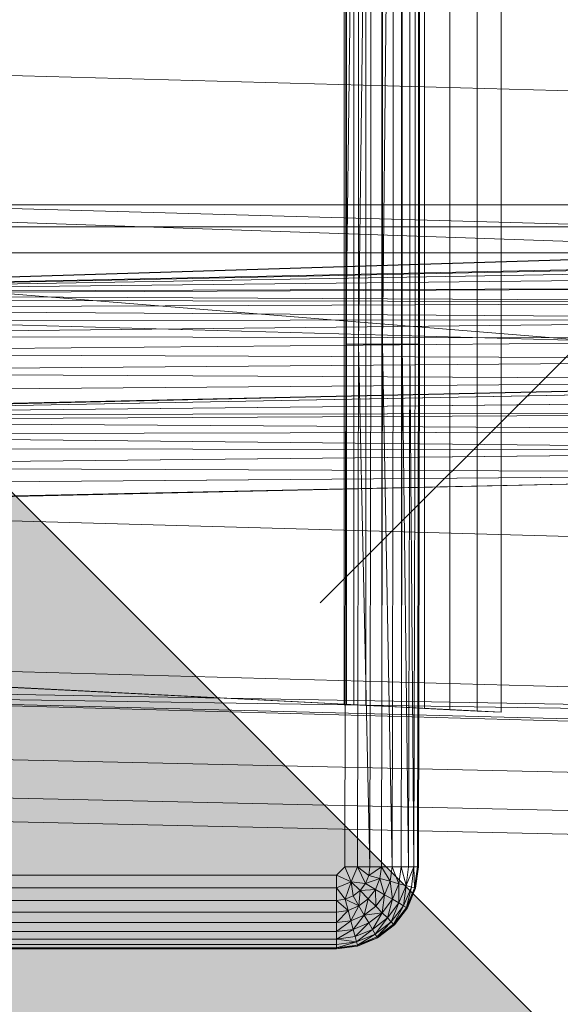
# Model space of a CAD drawing. Header units: metres. Extents: x 397.7 to 427.5, y 12.7 to 28.4.
# Tile 55 of 58: x 407.6463 to 407.7429, y 26.1014 to 26.2772. Entities that reach past the tile are written whole.
import ezdxf

# ---------------------------------------------------------------- set-up
doc = ezdxf.new("R2010")
doc.units = ezdxf.units.M
doc.layers.add('A-DETL-____-MBND', color=7, linetype='Continuous', lineweight=18)
doc.layers.add('A-DETL-GENF-OTLN', color=7, linetype='Continuous', lineweight=18)

# ---------------------------------------------------------------- blocks, each defined once
blk = doc.blocks.new('Family - Inodor P3-156643-06_ENLLUMENAT_P3')
at = {"layer": 'A-DETL-____-MBND', "color": 253, "true_color": 0xaaaaaa}
for p, q in [((0.16489, 0.38826), (0.16489, 0.01465)), ((0.16489, 0.38826), (0.16489, 0.01465)), ((0.17966, 0.04228), (0.17966, 0.3624)), ((0.15161, 0.36098), (0.15161, 0.0437)), ((0.15205, 0.361), (0.15205, 0.04368)), ((0.15334, 0.36106), (0.15334, 0.04361)), ((0.15546, 0.36117), (0.15546, 0.04351)), ((0.15833, 0.36132), (0.15833, 0.04336)), ((0.16188, 0.3615), (0.16187, 0.04318)), ((0.16598, 0.36171), (0.16598, 0.04297)), ((0.17052, 0.36194), (0.17052, 0.04274)), ((0.17536, 0.36218), (0.17536, 0.04249)), ((0.15191, 0.10805), (0.15191, 0.29485)), ((0.15191, 0.29485), (0.15191, 0.10805)), ((0.15419, 0.29485), (0.15191, 0.10805)), ((0.15191, 0.10805), (0.15191, 0.29485)), ((0.15191, 0.10805), (0.15419, 0.29485)), ((0.15419, 0.10805), (0.15419, 0.29485)), ((0.15641, 0.29485), (0.15419, 0.10805)), ((0.15419, 0.10805), (0.15419, 0.29485)), ((0.15419, 0.10805), (0.15419, 0.29485)), ((0.15419, 0.10805), (0.15641, 0.29485)), ((0.15641, 0.10805), (0.15641, 0.29485)), ((0.15641, 0.10805), (0.15641, 0.29485)), ((0.15641, 0.10805), (0.15641, 0.29485)), ((0.15849, 0.10805), (0.15849, 0.29485)), ((0.15849, 0.29485), (0.15849, 0.10805)), ((0.16037, 0.29485), (0.15849, 0.10805)), ((0.15849, 0.10805), (0.15849, 0.29485)), ((0.15849, 0.10805), (0.16037, 0.29485)), ((0.16037, 0.10805), (0.16037, 0.29485)), ((0.16037, 0.10805), (0.16037, 0.29485)), ((0.16037, 0.10805), (0.16037, 0.29485)), ((0.162, 0.10805), (0.162, 0.29485)), ((0.162, 0.29485), (0.162, 0.10805)), ((0.162, 0.10805), (0.162, 0.29485)), ((0.16332, 0.10805), (0.16332, 0.29485)), ((0.16332, 0.29485), (0.16332, 0.10805)), ((0.16332, 0.10805), (0.16332, 0.29485)), ((0.16429, 0.10805), (0.16429, 0.29485)), ((0.16429, 0.29485), (0.16429, 0.10805)), ((0.16429, 0.10805), (0.16429, 0.29485)), ((0.16489, 0.10805), (0.16489, 0.29485)), ((0.16489, 0.29485), (0.16489, 0.10805)), ((0.16489, 0.10805), (0.16489, 0.29485)), ((0.16509, 0.29485), (0.16509, 0.10805)), ((0.16509, 0.29485), (0.16509, 0.10805)), ((0.51095, 0.14444), (0.00127, 0.15852)), ((0.51095, 0.12067), (0.00127, 0.13475)), ((0.52327, 0.1334), (0.00127, 0.11723)), ((0.28176, 0.13288), (0.00186, 0.13288)), ((0.28176, 0.13288), (0.00186, 0.13288)), ((0.28176, 0.12326), (0.00186, 0.13288)), ((0.28176, 0.12326), (0.00186, 0.13288)), ((0.00186, 0.13288), (0.28176, 0.13288)), ((0.28176, 0.13288), (0.00186, 0.13288)), ((0.00187, 0.11726), (0.52327, 0.1334)), ((0.00187, 0.11726), (0.52327, 0.1334)), ((0.00187, 0.11726), (0.51154, 0.13288)), ((0.00187, 0.11726), (0.51154, 0.13288)), ((0.00186, 0.12899), (0.28176, 0.12899)), ((0.28176, 0.12899), (0.00186, 0.12899)), ((0.00186, 0.12431), (0.28176, 0.12431)), ((0.28176, 0.12431), (0.00186, 0.12431)), ((0.28175, 0.10165), (0.00186, 0.12431)), ((0.28175, 0.10165), (0.00186, 0.12431)), ((0.28176, 0.12326), (0.00187, 0.11726)), ((0.00187, 0.11726), (0.28176, 0.12326)), ((0.00187, 0.11726), (0.28176, 0.12326)), ((0.00187, 0.11726), (0.28176, 0.12326)), ((0.28176, 0.12295), (0.00187, 0.11726)), ((0.00187, 0.11726), (0.28176, 0.12295)), ((0.28176, 0.12197), (0.00187, 0.11726)), ((0.00187, 0.11726), (0.28176, 0.12197)), ((0.28176, 0.12037), (0.00187, 0.11726)), ((0.00187, 0.11726), (0.28176, 0.12037)), ((0.28176, 0.11819), (0.00187, 0.11726)), ((0.00187, 0.11694), (0.28176, 0.11819)), ((0.00187, 0.11726), (0.28176, 0.11819)), ((0.00187, 0.11694), (0.28176, 0.11819)), ((0.28176, 0.11552), (0.00187, 0.11694)), ((0.28176, 0.11552), (0.00187, 0.11694)), ((0.28176, 0.11552), (0.00187, 0.11596)), ((0.28176, 0.11552), (0.00187, 0.11596)), ((0.28176, 0.11552), (0.00187, 0.11436)), ((0.00187, 0.11436), (0.28176, 0.11552)), ((0.28176, 0.11242), (0.00187, 0.11436)), ((0.28176, 0.11242), (0.00187, 0.11436)), ((0.51095, 0.09991), (0.00127, 0.11399)), ((0.28176, 0.11242), (0.00187, 0.11219)), ((0.00187, 0.10951), (0.28176, 0.11242)), ((0.00187, 0.11219), (0.28176, 0.11242)), ((0.00187, 0.10951), (0.28176, 0.11242)), ((0.28176, 0.10898), (0.00187, 0.10951)), ((0.28176, 0.10898), (0.00187, 0.10951)), ((0.28176, 0.10898), (0.00187, 0.10641)), ((0.00187, 0.10641), (0.28176, 0.10898)), ((0.15171, 0.01465), (0.15191, 0.10805)), ((0.15191, 0.10805), (0.15171, 0.01465)), ((0.15191, 0.10805), (0.15171, 0.01465)), ((0.15419, 0.10805), (0.15191, 0.10805)), ((0.15419, 0.10805), (0.15191, 0.10805)), ((0.15419, 0.10805), (0.15399, 0.01465)), ((0.15419, 0.10805), (0.15399, 0.01465)), ((0.15399, 0.01465), (0.15419, 0.10805)), ((0.15641, 0.10805), (0.15419, 0.10805)), ((0.15641, 0.10805), (0.15419, 0.10805)), ((0.15621, 0.01465), (0.15419, 0.10805)), ((0.15621, 0.01465), (0.15419, 0.10805)), ((0.15641, 0.10805), (0.15621, 0.01465)), ((0.15641, 0.10805), (0.15621, 0.01465)), ((0.15641, 0.10805), (0.15621, 0.01465)), ((0.15641, 0.10805), (0.15849, 0.10805)), ((0.15849, 0.10805), (0.15641, 0.10805)), ((0.15849, 0.10805), (0.15829, 0.01465)), ((0.15849, 0.10805), (0.15829, 0.01465)), ((0.15829, 0.01465), (0.15849, 0.10805)), ((0.16037, 0.10805), (0.15849, 0.10805)), ((0.16037, 0.10805), (0.15849, 0.10805)), ((0.16017, 0.01465), (0.15849, 0.10805)), ((0.16017, 0.01465), (0.15849, 0.10805)), ((0.16037, 0.10805), (0.16017, 0.01465)), ((0.16037, 0.10805), (0.16017, 0.01465)), ((0.16037, 0.10805), (0.16017, 0.01465)), ((0.16037, 0.10805), (0.162, 0.10805)), ((0.162, 0.10805), (0.16037, 0.10805)), ((0.162, 0.10805), (0.1618, 0.01465)), ((0.162, 0.10805), (0.1618, 0.01465)), ((0.1618, 0.01465), (0.162, 0.10805)), ((0.16332, 0.10805), (0.162, 0.10805)), ((0.162, 0.10805), (0.16332, 0.10805)), ((0.16332, 0.10805), (0.162, 0.10805)), ((0.16312, 0.01465), (0.162, 0.10805)), ((0.16312, 0.01465), (0.162, 0.10805)), ((0.16332, 0.10805), (0.16312, 0.01465)), ((0.16332, 0.10805), (0.16312, 0.01465)), ((0.16312, 0.01465), (0.16332, 0.10805)), ((0.16429, 0.10805), (0.16332, 0.10805)), ((0.16332, 0.10805), (0.16429, 0.10805)), ((0.16429, 0.10805), (0.16332, 0.10805)), ((0.16409, 0.01465), (0.16332, 0.10805)), ((0.16409, 0.01465), (0.16332, 0.10805)), ((0.16429, 0.10805), (0.16409, 0.01465)), ((0.16429, 0.10805), (0.16409, 0.01465)), ((0.16429, 0.10805), (0.16409, 0.01465)), ((0.16489, 0.10805), (0.16429, 0.10805)), ((0.16429, 0.10805), (0.16489, 0.10805)), ((0.16489, 0.10805), (0.16429, 0.10805)), ((0.16489, 0.10805), (0.16469, 0.01465)), ((0.16489, 0.10805), (0.16469, 0.01465)), ((0.16469, 0.01465), (0.16489, 0.10805)), ((0.16509, 0.10805), (0.16489, 0.10805)), ((0.16509, 0.10805), (0.16489, 0.01465)), ((0.16489, 0.10805), (0.16509, 0.10805)), ((0.16509, 0.10805), (0.16489, 0.01465)), ((0.16509, 0.10805), (0.16489, 0.10805)), ((0.16489, 0.01465), (0.16489, 0.10805)), ((0.16489, 0.01465), (0.16489, 0.10805)), ((0.28176, 0.10533), (0.00187, 0.10641)), ((0.28176, 0.10533), (0.00187, 0.10641)), ((0.28176, 0.10533), (0.00187, 0.10298)), ((0.00187, 0.10298), (0.28176, 0.10533)), ((0.28176, 0.10156), (0.00187, 0.10298)), ((0.28176, 0.10156), (0.00187, 0.10298)), ((0.28176, 0.10156), (0.00127, 0.09542)), ((0.28176, 0.10156), (0.00187, 0.09932)), ((0.00187, 0.09555), (0.28176, 0.10156)), ((0.00187, 0.09932), (0.28176, 0.10156)), ((0.00187, 0.09555), (0.28176, 0.10156)), ((0.28175, 0.10165), (0.00192, 0.09531)), ((0.00192, 0.09531), (0.28175, 0.10165)), ((0.28181, 0.10065), (0.00192, 0.09531)), ((0.00192, 0.09531), (0.28181, 0.10065)), ((0.28181, 0.0982), (0.00192, 0.09531)), ((0.00192, 0.09531), (0.28181, 0.0982)), ((0.28181, 0.09576), (0.00192, 0.09531)), ((0.00192, 0.09431), (0.28181, 0.09576)), ((0.00192, 0.09531), (0.28181, 0.09576)), ((0.00192, 0.09431), (0.28181, 0.09576)), ((0.28181, 0.09248), (0.00192, 0.09431)), ((0.28181, 0.09248), (0.00192, 0.09431)), ((0.28181, 0.09248), (0.00192, 0.09185)), ((0.00192, 0.09185), (0.28181, 0.09248)), ((0.28181, 0.08906), (0.00192, 0.09185)), ((0.28181, 0.08906), (0.00192, 0.09185)), ((0.28181, 0.08906), (0.00192, 0.08942)), ((0.28181, 0.08906), (0.00192, 0.08942)), ((0.28181, 0.08906), (0.00192, 0.08614)), ((0.00192, 0.08614), (0.28181, 0.08906)), ((0.28181, 0.08497), (0.00127, 0.07882)), ((0.28181, 0.08497), (0.00192, 0.08614)), ((0.28181, 0.08497), (0.00192, 0.08614)), ((0.28181, 0.08497), (0.00192, 0.08272)), ((0.00192, 0.07896), (0.28181, 0.08497)), ((0.00192, 0.08272), (0.28181, 0.08497)), ((0.00192, 0.07896), (0.28181, 0.08497)), ((0.51095, 0.06488), (0.00127, 0.07896)), ((0.51095, 0.03799), (0.00127, 0.05207)), ((0.01521, 0.05064), (0.15161, 0.0437)), ((0.17966, 0.04228), (0.01521, 0.05064)), ((0.51095, 0.03799), (0.00127, 0.04712)), ((0.51095, 0.03799), (0.00127, 0.04594)), ((0.51095, 0.03305), (0.00127, 0.04594)), ((0.51095, 0.03186), (0.00127, 0.04594)), ((0.15161, 0.0437), (0.15205, 0.04368)), ((0.15205, 0.04368), (0.15334, 0.04361)), ((0.15334, 0.04361), (0.15546, 0.04351)), ((0.15546, 0.04351), (0.15833, 0.04336)), ((0.15833, 0.04336), (0.16187, 0.04318)), ((0.16187, 0.04318), (0.16598, 0.04297)), ((0.16598, 0.04297), (0.17052, 0.04274)), ((0.17052, 0.04274), (0.17536, 0.04249)), ((0.17536, 0.04249), (0.17966, 0.04228)), ((0.00056, 0.03582), (0.31998, 0.0287)), ((0.00056, 0.03582), (0.31998, 0.0287)), ((0.00022, 0.02899), (0.31971, 0.02187)), ((0.00022, 0.02899), (0.31971, 0.02187)), ((0, 0.02477), (0.31954, 0.01764)), ((0, 0.02477), (0.31954, 0.01764)), ((0.15171, 0.01465), (0.15024, 0.01318)), ((0.15171, 0.01465), (0.15024, 0.01318)), ((0.15024, 0.01318), (0.15171, 0.01465)), ((0.15399, 0.01465), (0.15171, 0.01465)), ((0.15289, 0.012), (0.15171, 0.01465)), ((0.15399, 0.01465), (0.15171, 0.01465)), ((0.15289, 0.012), (0.15171, 0.01465)), ((0.15399, 0.01465), (0.15289, 0.012)), ((0.15289, 0.012), (0.15399, 0.01465)), ((0.15621, 0.01465), (0.15399, 0.01465)), ((0.156, 0.01311), (0.15399, 0.01465)), ((0.15621, 0.01465), (0.15399, 0.01465)), ((0.156, 0.01311), (0.15399, 0.01465)), ((0.15399, 0.01465), (0.15621, 0.01465)), ((0.156, 0.01311), (0.15399, 0.01465)), ((0.15541, 0.01167), (0.15399, 0.01465)), ((0.15541, 0.01167), (0.15399, 0.01465)), ((0.15621, 0.01465), (0.156, 0.01311)), ((0.15829, 0.01465), (0.156, 0.01311)), ((0.156, 0.01311), (0.15621, 0.01465)), ((0.156, 0.01311), (0.15621, 0.01465)), ((0.156, 0.01311), (0.15829, 0.01465)), ((0.15829, 0.01465), (0.15621, 0.01465)), ((0.15829, 0.01465), (0.15621, 0.01465)), ((0.15829, 0.01465), (0.15621, 0.01465)), ((0.15829, 0.01465), (0.15801, 0.01257)), ((0.15801, 0.01257), (0.15829, 0.01465)), ((0.15801, 0.01257), (0.15829, 0.01465)), ((0.16017, 0.01465), (0.15829, 0.01465)), ((0.16017, 0.01465), (0.15829, 0.01465)), ((0.16017, 0.01465), (0.15829, 0.01465)), ((0.15983, 0.01208), (0.15829, 0.01465)), ((0.15983, 0.01208), (0.15829, 0.01465)), ((0.16017, 0.01465), (0.15983, 0.01208)), ((0.16017, 0.01465), (0.15983, 0.01208)), ((0.15983, 0.01208), (0.16017, 0.01465)), ((0.1618, 0.01465), (0.16017, 0.01465)), ((0.1618, 0.01465), (0.16017, 0.01465)), ((0.1618, 0.01465), (0.16017, 0.01465)), ((0.1614, 0.01166), (0.16017, 0.01465)), ((0.1614, 0.01166), (0.16017, 0.01465)), ((0.1618, 0.01465), (0.1614, 0.01166)), ((0.1618, 0.01465), (0.1614, 0.01166)), ((0.1614, 0.01166), (0.1618, 0.01465)), ((0.16312, 0.01465), (0.1618, 0.01465)), ((0.16312, 0.01465), (0.1618, 0.01465)), ((0.16312, 0.01465), (0.1618, 0.01465)), ((0.16268, 0.01132), (0.1618, 0.01465)), ((0.16268, 0.01132), (0.1618, 0.01465)), ((0.16312, 0.01465), (0.16268, 0.01132)), ((0.16312, 0.01465), (0.16268, 0.01132)), ((0.16409, 0.01465), (0.16268, 0.01132)), ((0.16268, 0.01132), (0.16312, 0.01465)), ((0.16268, 0.01132), (0.16409, 0.01465)), ((0.16409, 0.01465), (0.16312, 0.01465)), ((0.16409, 0.01465), (0.16312, 0.01465)), ((0.16409, 0.01465), (0.16312, 0.01465)), ((0.16409, 0.01465), (0.16362, 0.01106)), ((0.16362, 0.01106), (0.16409, 0.01465)), ((0.16362, 0.01106), (0.16409, 0.01465)), ((0.16469, 0.01465), (0.16409, 0.01465)), ((0.16469, 0.01465), (0.16409, 0.01465)), ((0.16469, 0.01465), (0.16409, 0.01465)), ((0.16419, 0.01091), (0.16409, 0.01465)), ((0.16419, 0.01091), (0.16409, 0.01465)), ((0.16469, 0.01465), (0.16419, 0.01091)), ((0.16469, 0.01465), (0.16419, 0.01091)), ((0.16419, 0.01091), (0.16469, 0.01465)), ((0.16489, 0.01465), (0.16439, 0.01086)), ((0.16489, 0.01465), (0.16439, 0.01086)), ((0.16489, 0.01465), (0.16439, 0.01086)), ((0.16489, 0.01465), (0.16439, 0.01086)), ((0.16439, 0.01086), (0.16469, 0.01465)), ((0.16439, 0.01086), (0.16469, 0.01465)), ((0.16489, 0.01465), (0.16469, 0.01465)), ((0.16489, 0.01465), (0.16469, 0.01465)), ((0.16489, 0.01465), (0.16469, 0.01465)), ((0.15024, 0.01318), (0.01521, 0.01318)), ((0.01521, 0.01318), (0.15024, 0.01318)), ((0.15024, 0.01318), (0.01521, 0.01318)), ((0.15289, 0.012), (0.15024, 0.01318)), ((0.15024, 0.0109), (0.15024, 0.01318)), ((0.15289, 0.012), (0.15024, 0.01318)), ((0.15024, 0.01318), (0.15024, 0.0109)), ((0.156, 0.01311), (0.15541, 0.01167)), ((0.156, 0.01311), (0.15541, 0.01167)), ((0.15541, 0.01167), (0.156, 0.01311)), ((0.15801, 0.01257), (0.15541, 0.01167)), ((0.15541, 0.01167), (0.15801, 0.01257)), ((0.15801, 0.01257), (0.156, 0.01311)), ((0.15801, 0.01257), (0.156, 0.01311)), ((0.15801, 0.01257), (0.156, 0.01311)), ((0.15801, 0.01257), (0.15721, 0.01062)), ((0.15721, 0.01062), (0.15801, 0.01257)), ((0.15721, 0.01062), (0.15801, 0.01257)), ((0.15983, 0.01208), (0.15801, 0.01257)), ((0.15983, 0.01208), (0.15801, 0.01257)), ((0.15983, 0.01208), (0.15801, 0.01257)), ((0.15884, 0.00968), (0.15801, 0.01257)), ((0.15884, 0.00968), (0.15801, 0.01257)), ((0.15024, 0.0109), (0.01521, 0.0109)), ((0.01521, 0.0109), (0.15024, 0.0109)), ((0.15024, 0.0109), (0.01521, 0.0109)), ((0.15289, 0.012), (0.15024, 0.0109)), ((0.15024, 0.0109), (0.15289, 0.012)), ((0.15178, 0.00888), (0.15024, 0.0109)), ((0.15024, 0.00868), (0.15024, 0.0109)), ((0.15178, 0.00888), (0.15024, 0.0109)), ((0.15178, 0.00888), (0.15024, 0.0109)), ((0.15024, 0.00868), (0.15024, 0.0109)), ((0.15024, 0.0109), (0.15024, 0.00868)), ((0.15178, 0.00888), (0.15289, 0.012)), ((0.15178, 0.00888), (0.15289, 0.012)), ((0.15541, 0.01167), (0.15289, 0.012)), ((0.15446, 0.01043), (0.15289, 0.012)), ((0.15322, 0.00948), (0.15289, 0.012)), ((0.15541, 0.01167), (0.15289, 0.012)), ((0.15541, 0.01167), (0.15289, 0.012)), ((0.15446, 0.01043), (0.15289, 0.012)), ((0.15446, 0.01043), (0.15289, 0.012)), ((0.15322, 0.00948), (0.15289, 0.012)), ((0.15322, 0.00948), (0.15289, 0.012)), ((0.15541, 0.01167), (0.15446, 0.01043)), ((0.15541, 0.01167), (0.15446, 0.01043)), ((0.15446, 0.01043), (0.15541, 0.01167)), ((0.15721, 0.01062), (0.15446, 0.01043)), ((0.15446, 0.01043), (0.15721, 0.01062)), ((0.15721, 0.01062), (0.15541, 0.01167)), ((0.15721, 0.01062), (0.15541, 0.01167)), ((0.15721, 0.01062), (0.15541, 0.01167)), ((0.15721, 0.01062), (0.15593, 0.00896)), ((0.15593, 0.00896), (0.15721, 0.01062)), ((0.15593, 0.00896), (0.15721, 0.01062)), ((0.15884, 0.00968), (0.15721, 0.01062)), ((0.15884, 0.00968), (0.15721, 0.01062)), ((0.15884, 0.00968), (0.15721, 0.01062)), ((0.15726, 0.00763), (0.15721, 0.01062)), ((0.15726, 0.00763), (0.15721, 0.01062)), ((0.15983, 0.01208), (0.15884, 0.00968)), ((0.15983, 0.01208), (0.15884, 0.00968)), ((0.15884, 0.00968), (0.15983, 0.01208)), ((0.1614, 0.01166), (0.15983, 0.01208)), ((0.1614, 0.01166), (0.15983, 0.01208)), ((0.1614, 0.01166), (0.15983, 0.01208)), ((0.16025, 0.00887), (0.15983, 0.01208)), ((0.16025, 0.00887), (0.15983, 0.01208)), ((0.1614, 0.01166), (0.16025, 0.00887)), ((0.1614, 0.01166), (0.16025, 0.00887)), ((0.16025, 0.00887), (0.1614, 0.01166)), ((0.16139, 0.00821), (0.1614, 0.01166)), ((0.16139, 0.00821), (0.1614, 0.01166)), ((0.16268, 0.01132), (0.16139, 0.00821)), ((0.16268, 0.01132), (0.16139, 0.00821)), ((0.16139, 0.00821), (0.16268, 0.01132)), ((0.16268, 0.01132), (0.1614, 0.01166)), ((0.16268, 0.01132), (0.1614, 0.01166)), ((0.16268, 0.01132), (0.1614, 0.01166)), ((0.16223, 0.00772), (0.16268, 0.01132)), ((0.16223, 0.00772), (0.16268, 0.01132)), ((0.16362, 0.01106), (0.16223, 0.00772)), ((0.16362, 0.01106), (0.16223, 0.00772)), ((0.16223, 0.00772), (0.16362, 0.01106)), ((0.16362, 0.01106), (0.16268, 0.01132)), ((0.16362, 0.01106), (0.16268, 0.01132)), ((0.16362, 0.01106), (0.16268, 0.01132)), ((0.16275, 0.00743), (0.16362, 0.01106)), ((0.16275, 0.00743), (0.16362, 0.01106)), ((0.16419, 0.01091), (0.16275, 0.00743)), ((0.16419, 0.01091), (0.16275, 0.00743)), ((0.16275, 0.00743), (0.16419, 0.01091)), ((0.16292, 0.00733), (0.16419, 0.01091)), ((0.16292, 0.00733), (0.16419, 0.01091)), ((0.16439, 0.01086), (0.16292, 0.00733)), ((0.16439, 0.01086), (0.16292, 0.00733)), ((0.16439, 0.01086), (0.16292, 0.00733)), ((0.16439, 0.01086), (0.16292, 0.00733)), ((0.16419, 0.01091), (0.16362, 0.01106)), ((0.16419, 0.01091), (0.16362, 0.01106)), ((0.16419, 0.01091), (0.16362, 0.01106)), ((0.16439, 0.01086), (0.16419, 0.01091)), ((0.16439, 0.01086), (0.16419, 0.01091)), ((0.16439, 0.01086), (0.16419, 0.01091)), ((0.15178, 0.00888), (0.15024, 0.00868)), ((0.15178, 0.00888), (0.15024, 0.00868)), ((0.15024, 0.00868), (0.15178, 0.00888)), ((0.15322, 0.00948), (0.15178, 0.00888)), ((0.15322, 0.00948), (0.15178, 0.00888)), ((0.15178, 0.00888), (0.15322, 0.00948)), ((0.15178, 0.00888), (0.15232, 0.00687)), ((0.15426, 0.00768), (0.15178, 0.00888)), ((0.15232, 0.00687), (0.15178, 0.00888)), ((0.15426, 0.00768), (0.15178, 0.00888)), ((0.15232, 0.00687), (0.15178, 0.00888)), ((0.15446, 0.01043), (0.15322, 0.00948)), ((0.15446, 0.01043), (0.15322, 0.00948)), ((0.15322, 0.00948), (0.15446, 0.01043)), ((0.15426, 0.00768), (0.15322, 0.00948)), ((0.15426, 0.00768), (0.15322, 0.00948)), ((0.15426, 0.00768), (0.15322, 0.00948)), ((0.15426, 0.00768), (0.15446, 0.01043)), ((0.15426, 0.00768), (0.15446, 0.01043)), ((0.15593, 0.00896), (0.15426, 0.00768)), ((0.15593, 0.00896), (0.15426, 0.00768)), ((0.15426, 0.00768), (0.15593, 0.00896)), ((0.15593, 0.00896), (0.15446, 0.01043)), ((0.15593, 0.00896), (0.15446, 0.01043)), ((0.15593, 0.00896), (0.15446, 0.01043)), ((0.1552, 0.00605), (0.15593, 0.00896)), ((0.1552, 0.00605), (0.15593, 0.00896)), ((0.15726, 0.00763), (0.15593, 0.00896)), ((0.15726, 0.00763), (0.15593, 0.00896)), ((0.15726, 0.00763), (0.15593, 0.00896)), ((0.15884, 0.00968), (0.15726, 0.00763)), ((0.15884, 0.00968), (0.15726, 0.00763)), ((0.15726, 0.00763), (0.15884, 0.00968)), ((0.15841, 0.00648), (0.15884, 0.00968)), ((0.15841, 0.00648), (0.15884, 0.00968)), ((0.16025, 0.00887), (0.15841, 0.00648)), ((0.16025, 0.00887), (0.15841, 0.00648)), ((0.15841, 0.00648), (0.16025, 0.00887)), ((0.16025, 0.00887), (0.15884, 0.00968)), ((0.16025, 0.00887), (0.15884, 0.00968)), ((0.16025, 0.00887), (0.15884, 0.00968)), ((0.15935, 0.00554), (0.16025, 0.00887)), ((0.15935, 0.00554), (0.16025, 0.00887)), ((0.16139, 0.00821), (0.16025, 0.00887)), ((0.16139, 0.00821), (0.16025, 0.00887)), ((0.16139, 0.00821), (0.16025, 0.00887)), ((0.15024, 0.00868), (0.01521, 0.00868)), ((0.01521, 0.00868), (0.15024, 0.00868)), ((0.15024, 0.00868), (0.01521, 0.00868)), ((0.15024, 0.0066), (0.15024, 0.00868)), ((0.15232, 0.00687), (0.15024, 0.00868)), ((0.15024, 0.00868), (0.15024, 0.0066)), ((0.15232, 0.00687), (0.15024, 0.00868)), ((0.15024, 0.0066), (0.15024, 0.00868)), ((0.15426, 0.00768), (0.15232, 0.00687)), ((0.15426, 0.00768), (0.15232, 0.00687)), ((0.15232, 0.00687), (0.15426, 0.00768)), ((0.15281, 0.00505), (0.15426, 0.00768)), ((0.15281, 0.00505), (0.15426, 0.00768)), ((0.1552, 0.00605), (0.15426, 0.00768)), ((0.1552, 0.00605), (0.15426, 0.00768)), ((0.1552, 0.00605), (0.15426, 0.00768)), ((0.15726, 0.00763), (0.1552, 0.00605)), ((0.15726, 0.00763), (0.1552, 0.00605)), ((0.1552, 0.00605), (0.15726, 0.00763)), ((0.15841, 0.00648), (0.15726, 0.00763)), ((0.15841, 0.00648), (0.15726, 0.00763)), ((0.15841, 0.00648), (0.15726, 0.00763)), ((0.16139, 0.00821), (0.15935, 0.00554)), ((0.16139, 0.00821), (0.15935, 0.00554)), ((0.15935, 0.00554), (0.16139, 0.00821)), ((0.16003, 0.00485), (0.16139, 0.00821)), ((0.16003, 0.00485), (0.16139, 0.00821)), ((0.16223, 0.00772), (0.16003, 0.00485)), ((0.16223, 0.00772), (0.16003, 0.00485)), ((0.16003, 0.00485), (0.16223, 0.00772)), ((0.16045, 0.00443), (0.16223, 0.00772)), ((0.16045, 0.00443), (0.16223, 0.00772)), ((0.16275, 0.00743), (0.16045, 0.00443)), ((0.16275, 0.00743), (0.16045, 0.00443)), ((0.16045, 0.00443), (0.16275, 0.00743)), ((0.1606, 0.00429), (0.16275, 0.00743)), ((0.1606, 0.00429), (0.16275, 0.00743)), ((0.16292, 0.00733), (0.1606, 0.00429)), ((0.16292, 0.00733), (0.1606, 0.00429)), ((0.16292, 0.00733), (0.1606, 0.00429)), ((0.16292, 0.00733), (0.1606, 0.00429)), ((0.16223, 0.00772), (0.16139, 0.00821)), ((0.16223, 0.00772), (0.16139, 0.00821)), ((0.16223, 0.00772), (0.16139, 0.00821)), ((0.16275, 0.00743), (0.16223, 0.00772)), ((0.16275, 0.00743), (0.16223, 0.00772)), ((0.16275, 0.00743), (0.16223, 0.00772)), ((0.16292, 0.00733), (0.16275, 0.00743)), ((0.16292, 0.00733), (0.16275, 0.00743)), ((0.16292, 0.00733), (0.16275, 0.00743)), ((0.15024, 0.0066), (0.01521, 0.0066)), ((0.01521, 0.0066), (0.15024, 0.0066)), ((0.15024, 0.0066), (0.01521, 0.0066)), ((0.15232, 0.00687), (0.15024, 0.0066)), ((0.15232, 0.00687), (0.15024, 0.0066)), ((0.15024, 0.00472), (0.15232, 0.00687)), ((0.15024, 0.0066), (0.15232, 0.00687)), ((0.15024, 0.00472), (0.15232, 0.00687)), ((0.15024, 0.00472), (0.15024, 0.0066)), ((0.15024, 0.00472), (0.15024, 0.0066)), ((0.15024, 0.0066), (0.15024, 0.00472)), ((0.15281, 0.00505), (0.15232, 0.00687)), ((0.15281, 0.00505), (0.15232, 0.00687)), ((0.15281, 0.00505), (0.15232, 0.00687)), ((0.1552, 0.00605), (0.15281, 0.00505)), ((0.1552, 0.00605), (0.15281, 0.00505)), ((0.15281, 0.00505), (0.1552, 0.00605)), ((0.15323, 0.00348), (0.1552, 0.00605)), ((0.15323, 0.00348), (0.1552, 0.00605)), ((0.15841, 0.00648), (0.1552, 0.00605)), ((0.1552, 0.00605), (0.15841, 0.00648)), ((0.15602, 0.00464), (0.1552, 0.00605)), ((0.15602, 0.00464), (0.1552, 0.00605)), ((0.15602, 0.00464), (0.1552, 0.00605)), ((0.15841, 0.00648), (0.15602, 0.00464)), ((0.15602, 0.00464), (0.15841, 0.00648)), ((0.15602, 0.00464), (0.15841, 0.00648)), ((0.15668, 0.0035), (0.15841, 0.00648)), ((0.15668, 0.0035), (0.15841, 0.00648)), ((0.15935, 0.00554), (0.15668, 0.0035)), ((0.15935, 0.00554), (0.15668, 0.0035)), ((0.15668, 0.0035), (0.15935, 0.00554)), ((0.15716, 0.00265), (0.15935, 0.00554)), ((0.15716, 0.00265), (0.15935, 0.00554)), ((0.15935, 0.00554), (0.15841, 0.00648)), ((0.15935, 0.00554), (0.15841, 0.00648)), ((0.15935, 0.00554), (0.15841, 0.00648)), ((0.16003, 0.00485), (0.15935, 0.00554)), ((0.16003, 0.00485), (0.15935, 0.00554)), ((0.16003, 0.00485), (0.15935, 0.00554)), ((0.15024, 0.00472), (0.01521, 0.00472)), ((0.01521, 0.00472), (0.15024, 0.00472)), ((0.15024, 0.00472), (0.01521, 0.00472)), ((0.15281, 0.00505), (0.15024, 0.00472)), ((0.15281, 0.00505), (0.15024, 0.00472)), ((0.15024, 0.00309), (0.15281, 0.00505)), ((0.15024, 0.00472), (0.15281, 0.00505)), ((0.15024, 0.00309), (0.15281, 0.00505)), ((0.15024, 0.00309), (0.15024, 0.00472)), ((0.15024, 0.00309), (0.15024, 0.00472)), ((0.15024, 0.00472), (0.15024, 0.00309)), ((0.15323, 0.00348), (0.15281, 0.00505)), ((0.15323, 0.00348), (0.15281, 0.00505)), ((0.15323, 0.00348), (0.15281, 0.00505)), ((0.15602, 0.00464), (0.15323, 0.00348)), ((0.15602, 0.00464), (0.15323, 0.00348)), ((0.15323, 0.00348), (0.15602, 0.00464)), ((0.15357, 0.00221), (0.15602, 0.00464)), ((0.15357, 0.00221), (0.15602, 0.00464)), ((0.15668, 0.0035), (0.15602, 0.00464)), ((0.15668, 0.0035), (0.15602, 0.00464)), ((0.15668, 0.0035), (0.15602, 0.00464)), ((0.16003, 0.00485), (0.15716, 0.00265)), ((0.16003, 0.00485), (0.15716, 0.00265)), ((0.15716, 0.00265), (0.16003, 0.00485)), ((0.15746, 0.00214), (0.16003, 0.00485)), ((0.15746, 0.00214), (0.16003, 0.00485)), ((0.16045, 0.00443), (0.15746, 0.00214)), ((0.16045, 0.00443), (0.15746, 0.00214)), ((0.15746, 0.00214), (0.16045, 0.00443)), ((0.1606, 0.00429), (0.15746, 0.00214)), ((0.15746, 0.00214), (0.1606, 0.00429)), ((0.1606, 0.00429), (0.15756, 0.00196)), ((0.1606, 0.00429), (0.15756, 0.00196)), ((0.1606, 0.00429), (0.15756, 0.00196)), ((0.15756, 0.00196), (0.1606, 0.00429)), ((0.16045, 0.00443), (0.16003, 0.00485)), ((0.16045, 0.00443), (0.16003, 0.00485)), ((0.16045, 0.00443), (0.16003, 0.00485)), ((0.1606, 0.00429), (0.16045, 0.00443)), ((0.1606, 0.00429), (0.16045, 0.00443)), ((0.1606, 0.00429), (0.16045, 0.00443)), ((0.15024, 0.00309), (0.01521, 0.00309)), ((0.01521, 0.00309), (0.15024, 0.00309)), ((0.15024, 0.00309), (0.01521, 0.00309)), ((0.15024, 0.00177), (0.01521, 0.00177)), ((0.01521, 0.00177), (0.15024, 0.00177)), ((0.15024, 0.00177), (0.01521, 0.00177)), ((0.15323, 0.00348), (0.15024, 0.00309)), ((0.15323, 0.00348), (0.15024, 0.00309)), ((0.15024, 0.00177), (0.15323, 0.00348)), ((0.15024, 0.00309), (0.15323, 0.00348)), ((0.15024, 0.00177), (0.15323, 0.00348)), ((0.15024, 0.00177), (0.15024, 0.00309)), ((0.15024, 0.00177), (0.15024, 0.00309)), ((0.15024, 0.00309), (0.15024, 0.00177)), ((0.15357, 0.00221), (0.15024, 0.00177)), ((0.15357, 0.00221), (0.15024, 0.00177)), ((0.15024, 0.00177), (0.15357, 0.00221)), ((0.15024, 0.0008), (0.15024, 0.00177)), ((0.15382, 0.00127), (0.15024, 0.00177)), ((0.15024, 0.00177), (0.15024, 0.0008)), ((0.15382, 0.00127), (0.15024, 0.00177)), ((0.15024, 0.0008), (0.15024, 0.00177)), ((0.15357, 0.00221), (0.15323, 0.00348)), ((0.15357, 0.00221), (0.15323, 0.00348)), ((0.15357, 0.00221), (0.15323, 0.00348)), ((0.15668, 0.0035), (0.15357, 0.00221)), ((0.15668, 0.0035), (0.15357, 0.00221)), ((0.15357, 0.00221), (0.15668, 0.0035)), ((0.15382, 0.00127), (0.15357, 0.00221)), ((0.15382, 0.00127), (0.15357, 0.00221)), ((0.15382, 0.00127), (0.15357, 0.00221)), ((0.15382, 0.00127), (0.15668, 0.0035)), ((0.15382, 0.00127), (0.15668, 0.0035)), ((0.15716, 0.00265), (0.15382, 0.00127)), ((0.15716, 0.00265), (0.15382, 0.00127)), ((0.15382, 0.00127), (0.15716, 0.00265)), ((0.15398, 0.00069), (0.15716, 0.00265)), ((0.15398, 0.00069), (0.15716, 0.00265)), ((0.15746, 0.00214), (0.15398, 0.00069)), ((0.15746, 0.00214), (0.15398, 0.00069)), ((0.15398, 0.00069), (0.15746, 0.00214)), ((0.15756, 0.00196), (0.15398, 0.00069)), ((0.15398, 0.00069), (0.15756, 0.00196)), ((0.15756, 0.00196), (0.15403, 0.0005)), ((0.15756, 0.00196), (0.15403, 0.0005)), ((0.15756, 0.00196), (0.15403, 0.0005)), ((0.15403, 0.0005), (0.15756, 0.00196)), ((0.15716, 0.00265), (0.15668, 0.0035)), ((0.15716, 0.00265), (0.15668, 0.0035)), ((0.15716, 0.00265), (0.15668, 0.0035)), ((0.15746, 0.00214), (0.15716, 0.00265)), ((0.15746, 0.00214), (0.15716, 0.00265)), ((0.15746, 0.00214), (0.15716, 0.00265)), ((0.15756, 0.00196), (0.15746, 0.00214)), ((0.15756, 0.00196), (0.15746, 0.00214)), ((0.15756, 0.00196), (0.15746, 0.00214)), ((0.15024, 0.0008), (0.01521, 0.0008)), ((0.01521, 0.0008), (0.15024, 0.0008)), ((0.15024, 0.0008), (0.01521, 0.0008)), ((0.15024, 0.0002), (0.01521, 0.0002)), ((0.01521, 0.0002), (0.15024, 0.0002)), ((0.15024, 0.0002), (0.01521, 0.0002)), ((0.15024, 0), (0.01521, 0)), ((0.15024, 0), (0.01521, 0)), ((0.15024, 0), (0.01521, 0)), ((0.01521, 0), (0.15024, 0)), ((0.15382, 0.00127), (0.15024, 0.0008)), ((0.15382, 0.00127), (0.15024, 0.0008)), ((0.15024, 0.0002), (0.15382, 0.00127)), ((0.15024, 0.0008), (0.15382, 0.00127)), ((0.15024, 0.0002), (0.15382, 0.00127)), ((0.15024, 0.0002), (0.15024, 0.0008)), ((0.15024, 0.0002), (0.15024, 0.0008)), ((0.15024, 0.0008), (0.15024, 0.0002)), ((0.15398, 0.00069), (0.15024, 0.0002)), ((0.15398, 0.00069), (0.15024, 0.0002)), ((0.15024, 0), (0.15398, 0.00069)), ((0.15024, 0), (0.15398, 0.00069)), ((0.15024, 0.0002), (0.15398, 0.00069)), ((0.15403, 0.0005), (0.15024, 0)), ((0.15403, 0.0005), (0.15024, 0)), ((0.15403, 0.0005), (0.15024, 0)), ((0.15403, 0.0005), (0.15024, 0)), ((0.15024, 0), (0.15024, 0.0002)), ((0.15024, 0), (0.15024, 0.0002)), ((0.15024, 0.0002), (0.15024, 0)), ((0.15398, 0.00069), (0.15382, 0.00127)), ((0.15398, 0.00069), (0.15382, 0.00127)), ((0.15398, 0.00069), (0.15382, 0.00127)), ((0.15403, 0.0005), (0.15398, 0.00069)), ((0.15403, 0.0005), (0.15398, 0.00069)), ((0.15403, 0.0005), (0.15398, 0.00069))]:
    blk.add_line(p, q, dxfattribs=at)
blk = doc.blocks.new('LONDR55-XX_ZZ-ARQ-CAA-M3D-Londres55_ifc-1-06_ENLLUMENAT_P3')
at = {"layer": 'A-DETL-____-MBND', "color": 253, "lineweight": 18, "true_color": 0xaaaaaa}
blk.add_blockref('Family - Inodor P3-156643-06_ENLLUMENAT_P3', (407.55268, 26.11126), dxfattribs=at)
blk = doc.blocks.new('ZYR_06_01 Detector Presència Paret - Detector 90º-841973-06_ENLLUMENAT_P3')
at = {"layer": 'A-DETL-GENF-OTLN', "true_color": 0x00c400}
blk.add_hatch(color=92, dxfattribs=at).paths.add_polyline_path([(0, 0), (0.125, 0.25), (-0.125, 0.25)])
at = {"layer": 'A-DETL-GENF-OTLN', "color": 92, "true_color": 0x00c400}
for p, q in [((-0.0625, 0.275), (-0.0625, 0.365)), ((-0.125, 0.25), (0.125, 0.25)), ((-0.125, 0.25), (0.125, 0.25))]:
    blk.add_line(p, q, dxfattribs=at)

msp = doc.modelspace()

# ---------------------------------------------------------------- block references
at = {"lineweight": 5}
msp.add_blockref('LONDR55-XX_ZZ-ARQ-CAA-M3D-Londres55_ifc-1-06_ENLLUMENAT_P3', (0, 0), dxfattribs=at)
at = {"layer": 'A-DETL-GENF-OTLN', "color": 92, "true_color": 0x00c400, "rotation": 315.0000000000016}
msp.add_blockref('ZYR_06_01 Detector Presència Paret - Detector 90º-841973-06_ENLLUMENAT_P3', (407.54976, 25.93443), dxfattribs=at)

doc.saveas('drawing.dxf')
